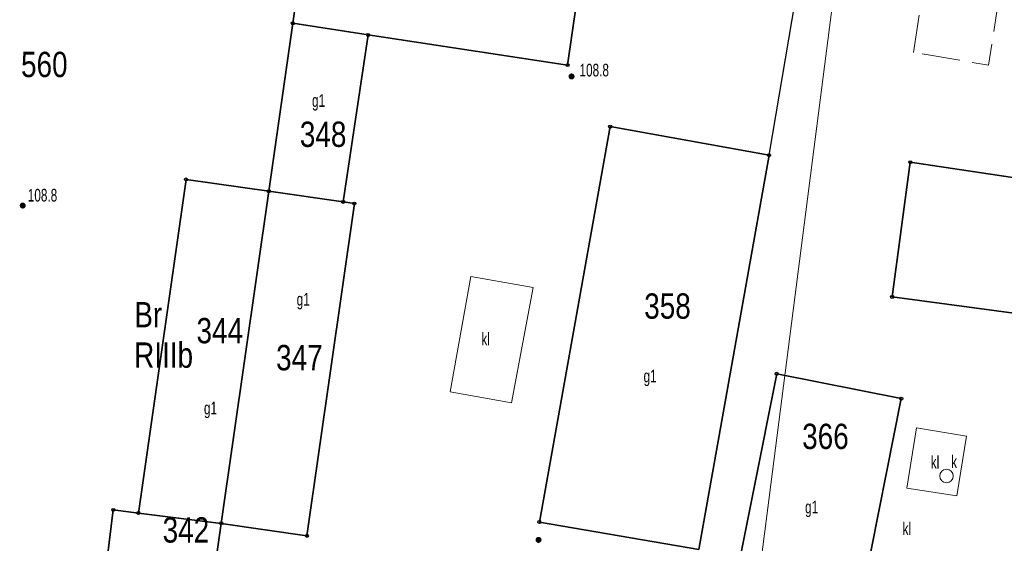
# Model space of a CAD drawing. Header units: inches. Extents: x 6497603 to 6502483, y 5925790 to 5934357.
# Tile 180 of 256: x 6501375 to 6501433, y 5926126 to 5926157. Entities that reach past the tile are written whole.
import ezdxf
from ezdxf.enums import TextEntityAlignment as Align

# ---------------------------------------------------------------- set-up
doc = ezdxf.new("R2010")
doc.units = ezdxf.units.IN
doc.header["$MEASUREMENT"] = 0
doc.linetypes.add('2.25_0.75', pattern=[3, 2.25, -0.75])
doc.linetypes.add('219-1000', pattern=[0, 0])
for name, color, linetype in [('209-oznaczenie konturu klasyfikacyjnego', 7, 'Continuous'), ('210-oznaczenie konturu użytku gruntowego', 7, 'Continuous'), ('211-numer działki ewidencyjnej', 7, 'Continuous'), ('219-działka ewidencyjna', 7, 'Continuous'), ('312-budynek ewidencyjny', 7, 'Continuous'), ('312-oznaczenie budynku ewidencyjnego', 7, 'Continuous'), ('312-oznaczenie budynku ewidencyjnego-Atr117', 7, 'Continuous'), ('obszar utwardzony', 7, 'Continuous'), ('ogrodzenie trwałe', 7, 'Continuous'), ('osadnik  szambo', 7, 'Continuous'), ('osadnik  szambo-Atr17', 7, 'Continuous'), ('pikieta naturalna', 7, 'Continuous'), ('pikieta naturalna-Atr2', 7, 'Continuous'), ('Punkt budynku', 7, 'Continuous'), ('właz do komory lub kanału - okrągły', 7, 'Continuous'), ('właz do komory lub kanału - okrągły-Atr17', 7, 'Continuous')]:
    doc.layers.add(name, color=color, linetype=linetype)
doc.styles.get("Standard").update_dxf_attribs({"font": 'arial.ttf'})
doc.linetypes.add('902-1000', pattern='A,5,0,[1,ksztalty.shx,S=1,R=0,X=0,Y=0],5', length=10)

# ---------------------------------------------------------------- blocks, each defined once
blk = doc.blocks.new('PUNKTBUD')
at = {"color": 0}
blk.add_circle((0, 0), 0.09, dxfattribs=at)
blk = doc.blocks.new('PW01')
at = {"linetype": 'Continuous', "lineweight": 13}
h = blk.add_hatch(color=0, dxfattribs=at)
edge = h.paths.add_edge_path()
edge.add_arc((0, 0), 0.18, 0, 360)
blk = doc.blocks.new('US22')
at = {"color": 0, "linetype": 'Continuous', "lineweight": 0}
blk.add_circle((0, 0), 0.4, dxfattribs=at)

msp = doc.modelspace()

# ---------------------------------------------------------------- linework, layer by layer
at = {"layer": '219-działka ewidencyjna', "color": 3, "linetype": '219-1000', "lineweight": 18, "flags": 128}
for points in [[(6501399.37, 5926215.59), (6501383.87, 5926107)], [(6501429.96, 5926212.16), (6501418.2, 5926120.5)]]:
    msp.add_lwpolyline(points, dxfattribs=at)
at = {"layer": '312-budynek ewidencyjny', "color": 7, "linetype": 'Continuous', "lineweight": 35, "flags": 128}
for points in [[(6501390.96, 5926156.63), (6501392.25, 5926165.68)], [(6501408.58, 5926163.35), (6501407.26, 5926154.15)], [(6501389.54, 5926146.67), (6501390.96, 5926156.63)], [(6501390.96, 5926156.63), (6501395.43, 5926155.94)], [(6501395.43, 5926155.94), (6501390.96, 5926156.63)], [(6501395.43, 5926155.94), (6501393.95, 5926146.04)], [(6501407.26, 5926154.15), (6501395.43, 5926155.94)], [(6501405.59, 5926127.05), (6501409.79, 5926150.5)], [(6501409.79, 5926150.5), (6501419.22, 5926148.81)], [(6501419.22, 5926148.81), (6501415.04, 5926125.42)], [(6501426.52, 5926140.4), (6501427.59, 5926148.39)], [(6501427.59, 5926148.39), (6501444.26, 5926145.9)], [(6501381.8, 5926127.58), (6501384.63, 5926147.37)], [(6501384.63, 5926147.37), (6501389.54, 5926146.67)], [(6501389.54, 5926146.67), (6501386.72, 5926126.97)], [(6501386.72, 5926126.97), (6501389.54, 5926146.67)], [(6501389.54, 5926146.67), (6501393.95, 5926146.04)], [(6501393.95, 5926146.04), (6501389.54, 5926146.67)], [(6501394.62, 5926145.94), (6501391.8, 5926126.23)], [(6501393.95, 5926146.04), (6501394.62, 5926145.94)], [(6501437.57, 5926138.92), (6501426.52, 5926140.4)], [(6501416.88, 5926121.86), (6501419.67, 5926135.84)], [(6501419.67, 5926135.84), (6501427.06, 5926134.37)], [(6501427.06, 5926134.37), (6501424.85, 5926123.31)], [(6501379.69, 5926122.77), (6501380.31, 5926127.77)], [(6501380.31, 5926127.77), (6501381.8, 5926127.58)], [(6501381.8, 5926127.58), (6501386.72, 5926126.97)], [(6501386.72, 5926126.97), (6501381.8, 5926127.58)], [(6501386.72, 5926126.97), (6501386.01, 5926121.99)], [(6501391.8, 5926126.23), (6501386.72, 5926126.97)], [(6501415.04, 5926125.42), (6501405.59, 5926127.05)]]:
    msp.add_lwpolyline(points, dxfattribs=at)
at = {"layer": 'obszar utwardzony', "color": 7, "linetype": '2.25_0.75', "lineweight": 18, "flags": 128}
msp.add_lwpolyline([(6501427.78, 5926154.9), (6501428.68, 5926160.68), (6501433.14, 5926159.98), (6501432.24, 5926154.15)], close=True, dxfattribs=at)
at = {"layer": 'ogrodzenie trwałe', "color": 7, "linetype": '902-1000', "lineweight": 25, "flags": 128}
msp.add_lwpolyline([(6501419.22, 5926148.81), (6501429.96, 5926212.16)], dxfattribs=at)
at = {"layer": 'osadnik  szambo', "color": 34, "linetype": 'Continuous', "lineweight": 18, "flags": 128}
for points in [[(6501401.53, 5926141.62), (6501405.22, 5926140.96), (6501403.93, 5926134.12), (6501400.3, 5926134.77)], [(6501427.38, 5926129.06), (6501427.96, 5926132.63), (6501430.92, 5926132.15), (6501430.35, 5926128.6)]]:
    msp.add_lwpolyline(points, close=True, dxfattribs=at)

# ---------------------------------------------------------------- block references
at = {"layer": 'pikieta naturalna', "color": 7, "linetype": 'Continuous', "lineweight": 13}
for p in [(6501407.5, 5926153.48), (6501374.94, 5926145.82), (6501405.54, 5926125.99)]:
    msp.add_blockref('PW01', p, dxfattribs=at)
at = {"layer": 'Punkt budynku', "color": 5, "linetype": 'Continuous', "lineweight": 13}
for p in [(6501390.96, 5926156.63), (6501395.43, 5926155.94), (6501407.26, 5926154.15), (6501409.79, 5926150.5), (6501419.22, 5926148.81), (6501427.59, 5926148.39), (6501384.63, 5926147.37), (6501389.54, 5926146.67), (6501393.95, 5926146.04), (6501394.62, 5926145.94), (6501426.52, 5926140.4), (6501419.67, 5926135.84), (6501427.06, 5926134.37), (6501380.31, 5926127.77), (6501381.8, 5926127.58), (6501386.72, 5926126.97), (6501405.59, 5926127.05), (6501391.8, 5926126.23)]:
    msp.add_blockref('PUNKTBUD', p, dxfattribs=at)
at = {"layer": 'właz do komory lub kanału - okrągły', "color": 7, "linetype": 'Continuous', "lineweight": 18}
msp.add_blockref('US22', (6501429.74, 5926129.78), dxfattribs=at)

# ---------------------------------------------------------------- texts
at = {"layer": '209-oznaczenie konturu klasyfikacyjnego', "color": 3, "linetype": 'Continuous', "lineweight": 18, "width": 0.79}
msp.add_text('RIIIb', height=1.5, dxfattribs=at).set_placement((6501381.55, 5926137.7), align=Align.TOP_LEFT)
at = {"layer": '210-oznaczenie konturu użytku gruntowego', "color": 3, "linetype": 'Continuous', "lineweight": 18, "width": 0.79}
msp.add_text('Br', height=1.5, dxfattribs=at).set_placement((6501381.56, 5926138.6))
at = {"layer": '211-numer działki ewidencyjnej', "color": 3, "linetype": 'Continuous', "lineweight": 18, "width": 0.79}
msp.add_text('560', height=1.5, dxfattribs=at).set_placement((6501374.84, 5926153.44))
at = {"layer": '312-oznaczenie budynku ewidencyjnego', "color": 7, "linetype": 'Continuous', "lineweight": 18, "width": 0.79}
for s, p in [('348', (6501391.38, 5926149.3)), ('358', (6501411.81, 5926139.11)), ('344', (6501385.25, 5926137.65)), ('347', (6501389.97, 5926136.05)), ('366', (6501421.18, 5926131.38)), ('342', (6501383.24, 5926125.83))]:
    msp.add_text(s, height=1.5, dxfattribs=at).set_placement(p)
at = {"layer": '312-oznaczenie budynku ewidencyjnego-Atr117', "color": 7, "width": 0.667}
for p in [(6501392.49, 5926152.05), (6501391.58, 5926140.26), (6501412.16, 5926135.71), (6501386.08, 5926133.81), (6501421.74, 5926127.94)]:
    msp.add_text('g1', height=0.75, dxfattribs=at).set_placement(p, align=Align.MIDDLE_CENTER)
at = {"layer": 'osadnik  szambo-Atr17', "color": 34, "width": 0.667}
for p in [(6501402.15, 5926137.53), (6501428.81, 5926130.22), (6501427.14, 5926126.28)]:
    msp.add_text('kl', height=0.75, dxfattribs=at).set_placement(p)
at = {"layer": 'pikieta naturalna-Atr2', "color": 7, "width": 0.667}
for p in [(6501407.97, 5926153.48), (6501375.24, 5926146.06)]:
    msp.add_text('108.8', height=0.75, dxfattribs=at).set_placement(p)
at = {"layer": 'właz do komory lub kanału - okrągły-Atr17', "color": 7, "width": 0.667}
msp.add_text('k', height=0.75, dxfattribs=at).set_placement((6501430.02, 5926130.25))

doc.saveas('drawing.dxf')
